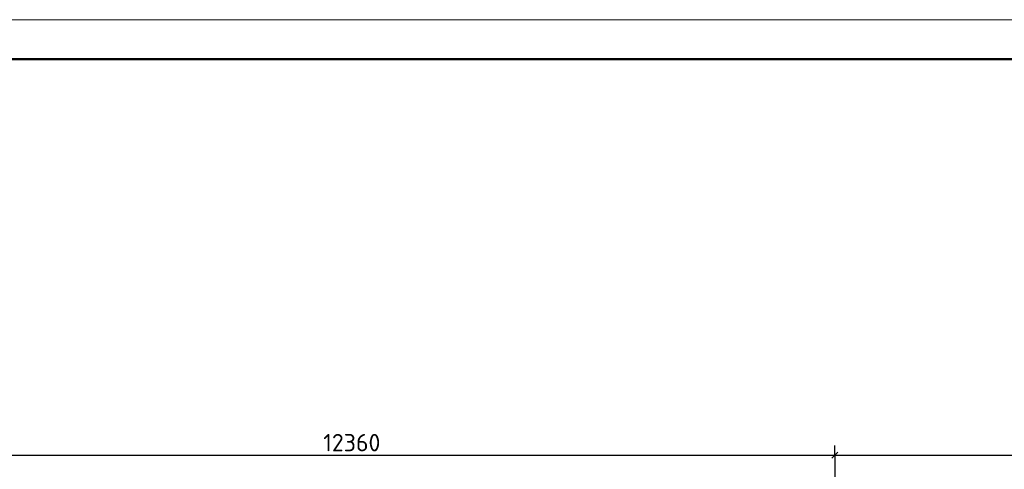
# Model space of a CAD drawing. Header units: millimetres. Extents: x 40580 to 1930067, y -240640 to 81020.
# Tile 20 of 246: x 237034 to 249516, y -204138 to -198440. Entities that reach past the tile are written whole.
import ezdxf

# ---------------------------------------------------------------- set-up
doc = ezdxf.new("R2010")
doc.units = ezdxf.units.MM
doc.layers.add('Standard', color=7, linetype='Continuous', lineweight=25)
doc.styles.add('ISOCPEUR', font='isocpeur.ttf')

msp = doc.modelspace()

# ---------------------------------------------------------------- linework, layer by layer
at = {"layer": 'Standard', "color": 251, "linetype": 'Continuous', "lineweight": -3, "true_color": 0x656565, "transparency": 33554687}
for q in [(247366.3, -203835.2), (247366.3, -204085.2), (247366.3, -205610.2)]:
    msp.add_line((247366.3, -203960.2), q, dxfattribs=at)
at = {"layer": 'Standard', "color": 7, "linetype": 'Continuous', "lineweight": -3, "transparency": 33554687}
for p, q in [((234496.3, -203960.2), (247876.3, -203960.2)), ((247876.3, -203960.2), (255536.3, -203960.2))]:
    msp.add_line(p, q, dxfattribs=at)
at = {"layer": 'Standard', "color": 7, "linetype": 'Continuous', "lineweight": 25, "transparency": 33554687}
msp.add_line((247328.8, -203997.7), (247403.8, -203922.7), dxfattribs=at)
at = {"layer": 'Standard', "color": 7, "linetype": 'Continuous', "lineweight": 13, "transparency": 33554687}
msp.add_lwpolyline([(212946.3, -240440.4), (272346.3, -240440.4), (272346.3, -198440.4), (212946.3, -198440.4), (212946.3, -240440.4)], close=True, dxfattribs=at)
at = {"layer": 'Standard', "color": 7, "linetype": 'Continuous', "lineweight": 50, "transparency": 33554687}
msp.add_lwpolyline([(214946.3, -198940.4), (271846.3, -198940.4), (271846.3, -239940.4), (214946.3, -239940.4), (214946.3, -198940.4)], close=True, dxfattribs=at)

# ---------------------------------------------------------------- texts
at = {"layer": 'Standard', "color": 7, "linetype": 'Continuous', "lineweight": 25, "transparency": 33554687, "insert": (240881.4, -203910.2), "char_height": 220, "width": 735.256, "attachment_point": 7, "style": 'ISOCPEUR'}
msp.add_mtext('12360', dxfattribs=at)

doc.saveas('drawing.dxf')
